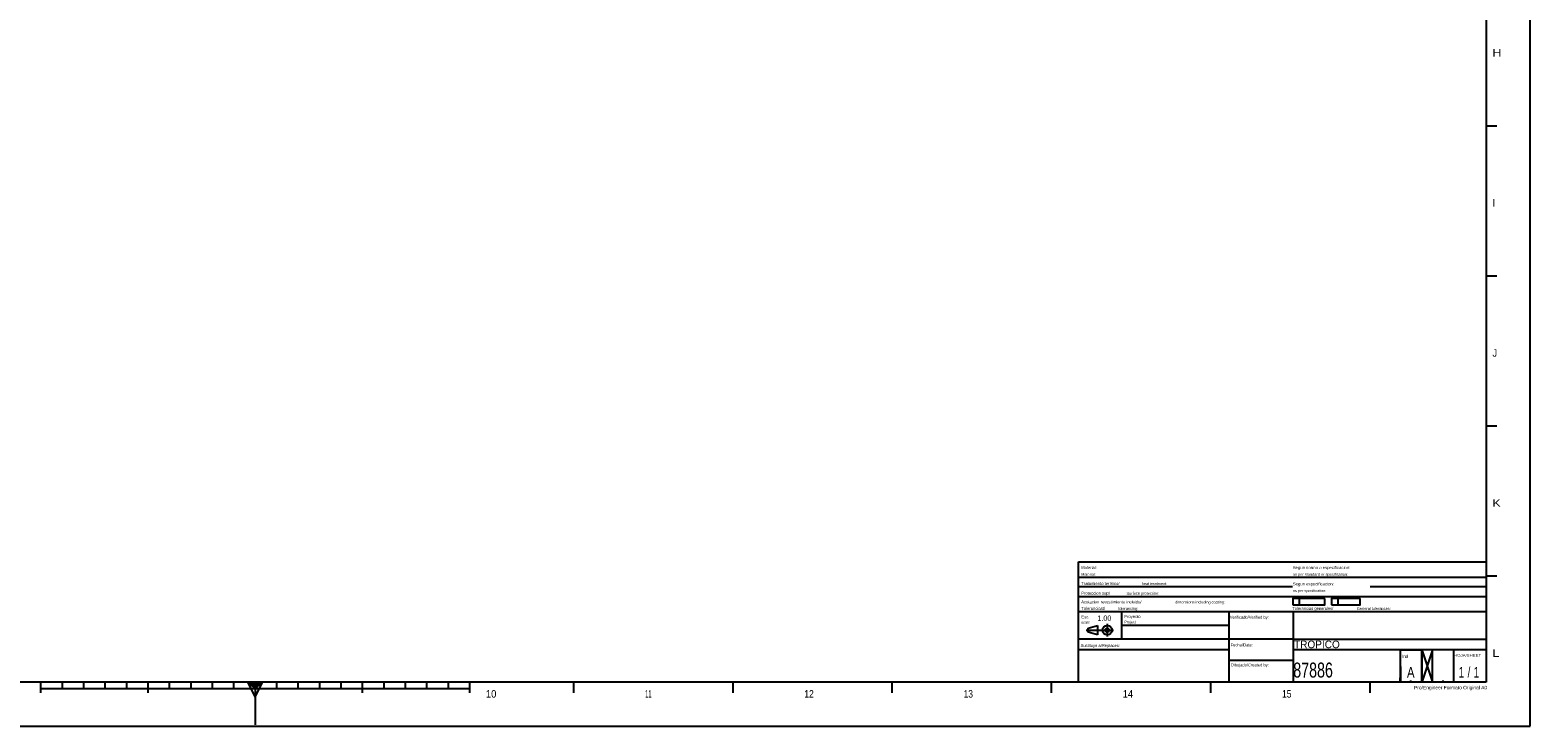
# Model space of a CAD drawing. Extents: x 0 to 1189, y 0 to 841.
# Tile 6 of 12: x 490 to 1189, y 0 to 325. Entities that reach past the tile are written whole.
import ezdxf
from ezdxf.enums import TextEntityAlignment as Align

# ---------------------------------------------------------------- set-up
doc = ezdxf.new("R2010")
doc.units = 0
doc.header["$LTSCALE"] = 65.395
doc.header["$MEASUREMENT"] = 0
doc.linetypes.add('CENTER', pattern=[0.6, 0.375, -0.075, 0.075, -0.075])
doc.layers.get('0').update_dxf_attribs({"linetype": 'CONTINUOUS'})
doc.layers.add('DEFAULT_1', color=7, linetype='CENTER')
doc.layers.add('NOTE', color=7, linetype='CONTINUOUS')
doc.styles.get("Standard").update_dxf_attribs({"font": 'txt', "width": 0.6})
doc.styles.add('TEXTSTYLE_1', font='txt', dxfattribs={"width": 0.6})

msp = doc.modelspace()

# ---------------------------------------------------------------- linework, layer by layer
at = {"color": 2, "linetype": 'Continuous'}
for p, q in [((1189, 0), (1189, 841)), ((978.5, 69.38), (1168.5, 69.38)), ((1078.279, 64.88), (978.5, 64.88)), ((1168.5, 64.88), (1114.462, 64.88)), ((978.5, 60.38), (1168.5, 60.38)), ((1081.383, 59.52), (1081.383, 56.52)), ((1099.383, 59.52), (1099.383, 56.52)), ((1128.405, 35.53), (1138.405, 35.53)), ((1128.405, 35.53), (1128.405, 20.53)), ((1138.405, 35.53), (1138.405, 20.53)), ((1133.5, 20.5), (1133.5, 21.2)), ((1148.5, 20.5), (1148.5, 21.2)), ((1128.405, 20.53), (1138.405, 20.53)), ((0, 0), (1189, 0))]:
    msp.add_line(p, q, dxfattribs=at)
at = {"color": 5, "linetype": 'Continuous'}
for p, q in [((1168.5, 820.5), (1168.5, 20.5)), ((1168.5, 53.25), (1078.5, 53.25)), ((1078.5, 53.25), (1078.5, 20.5)), ((1168.5, 35.5), (1078.5, 35.5)), ((1128.512, 35.441), (1128.55, 20.452)), ((1138.5, 35.5), (1138.5, 20.5)), ((1168.5, 20.5), (20.5, 20.5))]:
    msp.add_line(p, q, dxfattribs=at)
at = {"color": 7, "linetype": 'Continuous'}
for p, q in [((1168.5, 280), (1173.5, 280)), ((1168.5, 210), (1173.5, 210)), ((1168.5, 140), (1173.5, 140)), ((978.5, 76.5), (1168.5, 76.5)), ((978.5, 20.5), (978.5, 76.5)), ((1168.5, 70), (1173.5, 70)), ((1078.5, 53.25), (978.5, 53.25)), ((998.5, 53.25), (998.5, 40.5)), ((1048.5, 53.25), (1048.5, 20.5)), ((982.901, 45.588), (987.38, 46.855)), ((982.901, 43.761), (982.901, 45.588)), ((987.38, 42.449), (982.901, 43.761)), ((987.38, 46.855), (987.38, 42.449)), ((1048.5, 46.875), (998.5, 46.875)), ((1078.5, 40.5), (978.5, 40.5)), ((1048.5, 35.5), (978.5, 35.5)), ((1078.5, 40.5), (1168.5, 40.5)), ((1128.5, 35.5), (1128.5, 31.5)), ((1138.5, 35.5), (1143.5, 20.5)), ((1143.5, 35.5), (1138.5, 20.5)), ((1143.5, 20.5), (1143.5, 35.5)), ((1153.5, 20.5), (1153.5, 35.5)), ((1078.5, 30.5), (1048.5, 30.5)), ((1128.5, 20.5), (1128.5, 22.5)), ((494.5, 20.5), (494.5, 15.5)), ((494.5, 17.5), (694.5, 17.5)), ((504.5, 20.5), (504.5, 17.5)), ((514.5, 20.5), (514.5, 17.5)), ((524.5, 20.5), (524.5, 17.5)), ((534.5, 20.5), (534.5, 17.5)), ((544.5, 20.5), (544.5, 15.5)), ((554.5, 20.5), (554.5, 17.5)), ((564.5, 20.5), (564.5, 17.5)), ((574.5, 20.5), (574.5, 17.5)), ((584.5, 20.5), (584.5, 17.5)), ((591, 20.5), (594.5, 17.5)), ((591, 20.5), (594.5, 13.5)), ((591.35, 20.2), (597.65, 20.2)), ((591.7, 19.9), (597.3, 19.9)), ((592.05, 19.6), (596.95, 19.6)), ((592.4, 19.3), (596.6, 19.3)), ((592.75, 19), (596.25, 19)), ((593.1, 18.7), (595.9, 18.7)), ((593.45, 18.4), (595.55, 18.4)), ((593.8, 18.1), (595.2, 18.1)), ((594.15, 17.8), (594.85, 17.8)), ((594.5, 20.5), (594.5, 0.5)), ((594.5, 13.5), (598, 20.5)), ((594.5, 17.5), (598, 20.5)), ((604.5, 20.5), (604.5, 17.5)), ((614.5, 20.5), (614.5, 17.5)), ((624.5, 20.5), (624.5, 17.5)), ((634.5, 20.5), (634.5, 17.5)), ((644.5, 20.5), (644.5, 15.5)), ((654.5, 20.5), (654.5, 17.5)), ((664.5, 20.5), (664.5, 17.5)), ((674.5, 20.5), (674.5, 17.5)), ((684.5, 20.5), (684.5, 17.5)), ((694.5, 20.5), (694.5, 15.5)), ((743, 20.5), (743, 15.5)), ((817.25, 20.5), (817.25, 15.5)), ((891.5, 20.5), (891.5, 15.5)), ((965.75, 20.5), (965.75, 15.5)), ((1040, 20.5), (1040, 15.5)), ((1114.25, 20.5), (1114.25, 15.5))]:
    msp.add_line(p, q, dxfattribs=at)
at = {"color": 2, "linetype": 'Continuous'}
for points in [[(1078.383, 56.52), (1093.383, 56.52), (1093.383, 59.52)], [(1093.383, 59.52), (1078.383, 59.52), (1078.383, 56.52)], [(1096.383, 56.52), (1109.883, 56.52), (1109.883, 59.52)], [(1109.883, 59.52), (1096.383, 59.52), (1096.383, 56.52)]]:
    msp.add_lwpolyline(points, dxfattribs=at)
at = {"color": 7, "linetype": 'Continuous'}
for radius in [2.239, 0.933]:
    msp.add_circle((991.859, 44.688), radius, dxfattribs=at)
at = {"layer": 'DEFAULT_1', "color": 2, "linetype": 'CENTER'}
for p, q in [((982.116, 44.688), (994.845, 44.688)), ((991.859, 47.674), (991.859, 41.702))]:
    msp.add_line(p, q, dxfattribs=at)

# ---------------------------------------------------------------- texts
at = {"color": 2, "linetype": 'Continuous', "style": 'TEXTSTYLE_1'}
for s, height, width, p in [('H', 3.5, 1.230769, (1171.5, 312.24)), ('I', 3.5, 0.923077, (1171.5, 242.24)), ('J', 3.5, 0.923077, (1171.5, 172.24)), ('K', 3.5, 1.230769, (1171.5, 102.24)), ('Material:', 1.3, 0.888889, (979.738, 70.057)), ('Material:', 1.4, 0.888889, (979.738, 73.172)), ('Segun norma o especificacion:', 1.4, 1.015915, (1078.37, 73.172)), ('as per standard or specification:', 1.3, 0.965035, (1078.37, 70.057)), ('Tratamiento termico/', 1.4, 1.007692, (979.738, 65.739)), ('heat treatment:', 1.3, 0.979487, (1007.954, 65.739)), ('Segun especificacion:', 1.4, 0.970696, (1078.37, 65.559)), ('as per specification:', 1.3, 0.941392, (1078.37, 62.444)), ('Acotacion revestimiento incluido/', 1.4, 0.948718, (979.738, 57.141)), ('Proteccion sup/', 1.4, 1.005128, (979.738, 61.256)), ('Surface protection:', 1.3, 0.959514, (1000.846, 61.256)), ('dimensions including coating:', 1.3, 0.938992, (1023.569, 57.141)), ('scale', 1.3, 0.938462, (979.738, 47.673)), ('Toleranciast/', 1.4, 0.952663, (979.738, 54.126)), ('Esc.', 1.4, 1.057692, (979.738, 50.149)), ('tolerancing:', 1.3, 0.891026, (997.077, 54.126)), ('Project', 1.3, 0.934066, (999.8, 47.877)), ('Verificado/Verified by:', 1.35, 0.953177, (1049.033, 50.064)), ('Tolerancias generales/', 1.4, 0.979021, (1078.14, 54.126)), ('General tolerances:', 1.3, 0.959514, (1108.294, 54.126)), ('Sustituye a/Replaces:', 1.4, 0.985348, (979.41, 36.826)), ('Fecha/Date:', 1.35, 1.062937, (1049.373, 37.147)), ('L', 3.5, 1.230769, (1171.5, 32.24)), ('Dibujado/Created by:', 1.35, 1.007692, (1049.572, 27.813)), ('HOJA/SHEET', 1.2, 1.25, (1153.58, 32.309)), ('10', 3.5, 0.942308, (702.119, 13.24)), ('11', 3.5, 0.461538, (776.369, 13.24)), ('12', 3.5, 0.846154, (850.619, 13.24)), ('13', 3.5, 0.846154, (924.869, 13.24)), ('14', 3.5, 0.923077, (999.119, 13.24)), ('15', 3.5, 0.846154, (1073.369, 13.24))]:
    msp.add_text(s, height=height, dxfattribs=dict(at, width=width)).set_placement(p)
at = {"color": 2, "linetype": 'Continuous', "width": 0.8}
msp.add_text('1.00', height=2.5, dxfattribs=at).set_placement((987.278, 49.038))
at = {"color": 2, "linetype": 'Continuous', "style": 'TEXTSTYLE_1'}
msp.add_text('Proyecto', height=1.4, dxfattribs=at).set_placement((999.8, 50.352))
at = {"color": 4, "linetype": 'Continuous', "width": 0.8}
msp.add_text('Ind', height=1.5, dxfattribs=at).set_placement((1129.405, 31.78))
at = {"color": 2, "linetype": 'Continuous', "width": 0.7}
for s, p in [('/', (1160.547, 22.593)), ('1', (1157.047, 22.593)), ('1', (1164.047, 22.593))]:
    msp.add_text(s, height=5, dxfattribs=at).set_placement(p, align=Align.CENTER)
at = {"color": 4, "linetype": 'Continuous', "width": 0.8}
msp.add_text('A', height=5, dxfattribs=at).set_placement((1133.405, 22.53), align=Align.CENTER)
at = {"color": 2, "linetype": 'Continuous', "style": 'TEXTSTYLE_1', "width": 1.024038}
msp.add_text('Pro/Engineer Formato Original A0', height=1.6, dxfattribs=at).set_placement((1169.022, 17.136), align=Align.RIGHT)
at = {"layer": 'NOTE', "linetype": 'Continuous'}
msp.add_text('TROPICO', height=3.5, dxfattribs=at).set_placement((1078.98, 36.304))
at = {"layer": 'NOTE', "linetype": 'Continuous', "width": 0.71}
msp.add_text('87886', height=7, dxfattribs=at).set_placement((1078.61, 22.599))

doc.saveas('drawing.dxf')
